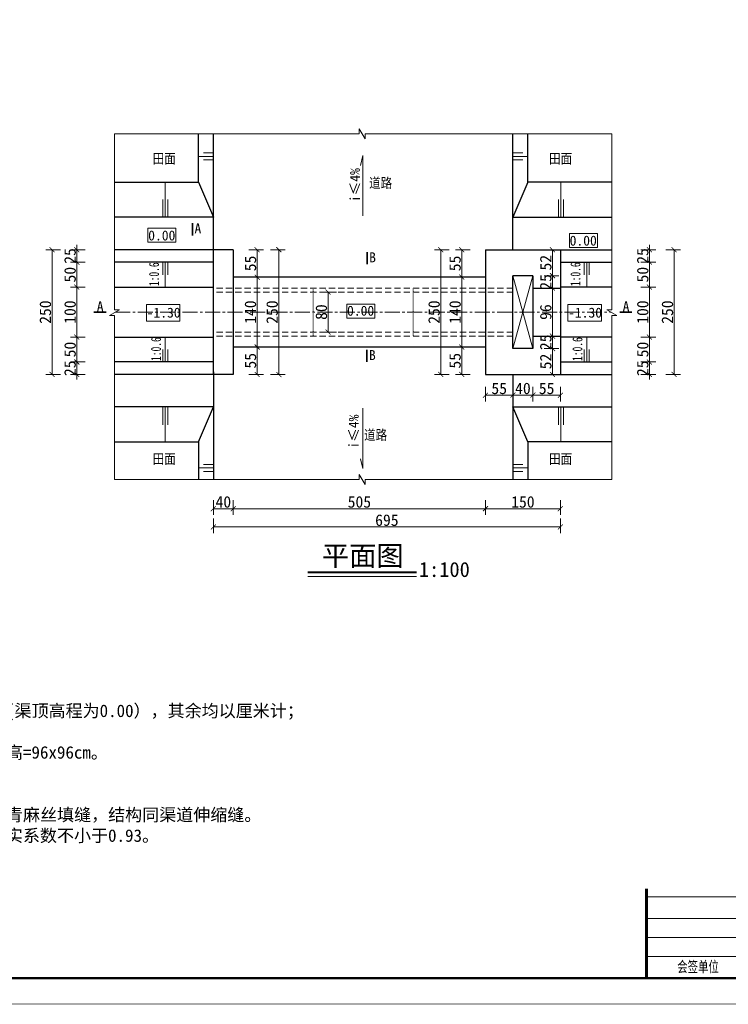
# Model space of a CAD drawing. Extents: x 36231 to 595326, y 3059 to 3871788.
# Tile 45 of 143: x 584299 to 584441, y 3865728 to 3865926. Entities that reach past the tile are written whole.
import ezdxf
from ezdxf.enums import TextEntityAlignment as Align

# ---------------------------------------------------------------- set-up
doc = ezdxf.new("R2010")
doc.units = 0
doc.header["$PDMODE"] = 32
doc.header["$PDSIZE"] = 0.2
doc.linetypes.add('CENTER2', pattern=[1.125, 0.75, -0.125, 0.125, -0.125])
doc.linetypes.add('HIDDEN', pattern=[0.375, 0.25, -0.125])
doc.layers.get('0').update_dxf_attribs({"linetype": 'CONTINUOUS'})
doc.layers.get('Defpoints').update_dxf_attribs({"linetype": 'CONTINUOUS'})
for name, color, linetype, lineweight in [('0.09标注线', 3, 'CONTINUOUS', 9), ('0.13填充', 8, 'CONTINUOUS', 9), ('0.13文字', 3, 'CONTINUOUS', 13), ('0.30粗蓝', 4, 'CONTINUOUS', 30), ('图框１', 5, 'CONTINUOUS', 60), ('文字', 7, 'CONTINUOUS', 15), ('文字层', 7, 'CONTINUOUS', 15), ('粗线', 7, 'CONTINUOUS', 35), ('细实线', 3, 'CONTINUOUS', 20), ('细线', 7, 'CONTINUOUS', 15), ('虚线', 251, 'HIDDEN', 15)]:
    doc.layers.add(name, color=color, linetype=linetype, lineweight=lineweight)
doc.layers.add('尺寸线', color=3, linetype='CONTINUOUS')
doc.styles.add('-仿宋_GB2312', font='仿宋_GB2312_0.ttf')
doc.styles.get("Standard").update_dxf_attribs({"font": 'rs.shx', "bigfont": 'hztxt.shx'})
doc.dimstyles.get("Standard").update_dxf_attribs({"dimtxt": 0.18, "dimasz": 0.18, "dimexe": 0.18, "dimexo": 0.0625, "dimgap": 0.09, "dimtad": 0, "dimtih": 1, "dimtoh": 1, "dimdec": 0, "dimlfac": 2, "dimzin": 0, "dimdsep": 46, "dimtxsty": 'Standard', "dimcen": 0.09, "dimadec": 0, "dimazin": 0, "dimtfac": 1, "dimtdec": 0, "dimtofl": 0, "dimtmove": 0, "dimatfit": 3, "dimfxl": 1, "dimtolj": 1, "dimtzin": 0, "dimarcsym": 0})

# ---------------------------------------------------------------- blocks, each defined once
blk = doc.blocks.new('_ARCHTICK')
at = {"color": 0, "linetype": 'ByBlock', "const_width": 0.15}
blk.add_lwpolyline([(-0.5, -0.5), (0.5, 0.5)], dxfattribs=at)
blk = doc.blocks.new('*D596')
at = {"layer": '0.13文字', "color": 0, "lineweight": 9}
for p, q in [((584362.9, 3865870.95), (584359.95, 3865870.95)), ((584361.2, 3865870.95), (584361.2, 3865862.95)), ((584362.9, 3865862.95), (584359.95, 3865862.95))]:
    blk.add_line(p, q, dxfattribs=at)
at = {"layer": 'Defpoints', "color": 0, "lineweight": 13}
for p in [(584378.21, 3865870.95), (584361.2, 3865862.95), (584378.21, 3865862.95)]:
    blk.add_point(p, dxfattribs=at)
at = {"layer": '0.13文字', "color": 0, "lineweight": 9}
for p, rotation in [((584361.2, 3865870.95), 90), ((584361.2, 3865862.95), 270)]:
    blk.add_blockref('_ARCHTICK', p, dxfattribs=dict(at, rotation=rotation))
at = {"layer": '0.13文字', "color": 0, "lineweight": 13, "insert": (584359.85, 3865866.95), "char_height": 2.3, "attachment_point": 5, "rotation": 90, "style": '-仿宋_GB2312'}
blk.add_mtext('\\A1;80', dxfattribs=at)
blk = doc.blocks.new('*D597')
at = {"layer": '0.09标注线', "color": 0, "lineweight": 9}
for p, q in [((584312.56, 3865879.45), (584309.61, 3865879.45)), ((584310.86, 3865879.45), (584310.86, 3865880.45)), ((584310.86, 3865879.45), (584310.86, 3865876.95)), ((584312.56, 3865876.95), (584309.61, 3865876.95)), ((584310.86, 3865876.95), (584310.86, 3865875.95))]:
    blk.add_line(p, q, dxfattribs=at)
at = {"layer": 'Defpoints', "color": 0, "lineweight": 13}
for p in [(584318.39, 3865879.45), (584310.86, 3865876.95), (584318.39, 3865876.95)]:
    blk.add_point(p, dxfattribs=at)
at = {"layer": '0.09标注线', "color": 0, "lineweight": 9}
for p, rotation in [((584310.86, 3865879.45), 270), ((584310.86, 3865876.95), 90)]:
    blk.add_blockref('_ARCHTICK', p, dxfattribs=dict(at, rotation=rotation))
at = {"layer": '0.09标注线', "color": 0, "lineweight": 13, "insert": (584309.51, 3865878.2), "char_height": 2.3, "attachment_point": 5, "rotation": 90, "style": '-仿宋_GB2312'}
blk.add_mtext('\\A1;25', dxfattribs=at)
blk = doc.blocks.new('*D598')
at = {"layer": '0.09标注线', "color": 0, "lineweight": 9}
for p, q in [((584312.56, 3865876.95), (584309.61, 3865876.95)), ((584310.86, 3865876.95), (584310.86, 3865871.95)), ((584312.56, 3865871.95), (584309.61, 3865871.95))]:
    blk.add_line(p, q, dxfattribs=at)
at = {"layer": 'Defpoints', "color": 0, "lineweight": 13}
for p in [(584318.39, 3865876.95), (584310.86, 3865871.95), (584318.39, 3865871.95)]:
    blk.add_point(p, dxfattribs=at)
at = {"layer": '0.09标注线', "color": 0, "lineweight": 9}
for p, rotation in [((584310.86, 3865876.95), 90), ((584310.86, 3865871.95), 270)]:
    blk.add_blockref('_ARCHTICK', p, dxfattribs=dict(at, rotation=rotation))
at = {"layer": '0.09标注线', "color": 0, "lineweight": 13, "insert": (584309.51, 3865874.45), "char_height": 2.3, "attachment_point": 5, "rotation": 90, "style": '-仿宋_GB2312'}
blk.add_mtext('\\A1;50', dxfattribs=at)
blk = doc.blocks.new('*D599')
at = {"layer": '0.09标注线', "color": 0, "lineweight": 9}
for p, q in [((584312.56, 3865871.95), (584309.61, 3865871.95)), ((584310.86, 3865871.95), (584310.86, 3865861.95)), ((584312.56, 3865861.95), (584309.61, 3865861.95))]:
    blk.add_line(p, q, dxfattribs=at)
at = {"layer": 'Defpoints', "color": 0, "lineweight": 13}
for p in [(584318.39, 3865871.95), (584310.86, 3865861.95), (584318.39, 3865861.95)]:
    blk.add_point(p, dxfattribs=at)
at = {"layer": '0.09标注线', "color": 0, "lineweight": 9}
for p, rotation in [((584310.86, 3865871.95), 90), ((584310.86, 3865861.95), 270)]:
    blk.add_blockref('_ARCHTICK', p, dxfattribs=dict(at, rotation=rotation))
at = {"layer": '0.09标注线', "color": 0, "lineweight": 13, "insert": (584309.51, 3865866.95), "char_height": 2.3, "attachment_point": 5, "rotation": 90, "style": '-仿宋_GB2312'}
blk.add_mtext('\\A1;100', dxfattribs=at)
blk = doc.blocks.new('*D600')
at = {"layer": '0.09标注线', "color": 0, "lineweight": 9}
for p, q in [((584312.56, 3865861.95), (584309.61, 3865861.95)), ((584310.86, 3865861.95), (584310.86, 3865856.95)), ((584312.56, 3865856.95), (584309.61, 3865856.95))]:
    blk.add_line(p, q, dxfattribs=at)
at = {"layer": 'Defpoints', "color": 0, "lineweight": 13}
for p in [(584318.39, 3865861.95), (584310.86, 3865856.95), (584318.39, 3865856.95)]:
    blk.add_point(p, dxfattribs=at)
at = {"layer": '0.09标注线', "color": 0, "lineweight": 9}
for p, rotation in [((584310.86, 3865861.95), 90), ((584310.86, 3865856.95), 270)]:
    blk.add_blockref('_ARCHTICK', p, dxfattribs=dict(at, rotation=rotation))
at = {"layer": '0.09标注线', "color": 0, "lineweight": 13, "insert": (584309.51, 3865859.45), "char_height": 2.3, "attachment_point": 5, "rotation": 90, "style": '-仿宋_GB2312'}
blk.add_mtext('\\A1;50', dxfattribs=at)
blk = doc.blocks.new('*D601')
at = {"layer": '0.09标注线', "color": 0, "lineweight": 9}
for p, q in [((584310.86, 3865856.95), (584310.86, 3865857.95)), ((584312.56, 3865856.95), (584309.61, 3865856.95)), ((584310.86, 3865856.95), (584310.86, 3865854.45)), ((584312.56, 3865854.45), (584309.61, 3865854.45)), ((584310.86, 3865854.45), (584310.86, 3865853.45))]:
    blk.add_line(p, q, dxfattribs=at)
at = {"layer": 'Defpoints', "color": 0, "lineweight": 13}
for p in [(584318.39, 3865856.95), (584310.86, 3865854.45), (584318.39, 3865854.45)]:
    blk.add_point(p, dxfattribs=at)
at = {"layer": '0.09标注线', "color": 0, "lineweight": 9}
for p, rotation in [((584310.86, 3865856.95), 270), ((584310.86, 3865854.45), 90)]:
    blk.add_blockref('_ARCHTICK', p, dxfattribs=dict(at, rotation=rotation))
at = {"layer": '0.09标注线', "color": 0, "lineweight": 13, "insert": (584309.51, 3865855.7), "char_height": 2.3, "attachment_point": 5, "rotation": 90, "style": '-仿宋_GB2312'}
blk.add_mtext('\\A1;25', dxfattribs=at)
blk = doc.blocks.new('*D603')
at = {"layer": '0.09标注线', "color": 0, "lineweight": 9}
for p, q in [((584345.29, 3865879.45), (584348.24, 3865879.45)), ((584346.99, 3865879.45), (584346.99, 3865873.95)), ((584345.29, 3865873.95), (584348.24, 3865873.95))]:
    blk.add_line(p, q, dxfattribs=at)
at = {"layer": 'Defpoints', "color": 0, "lineweight": 13}
for p in [(584342.21, 3865879.45), (584342.21, 3865873.95), (584346.99, 3865873.95)]:
    blk.add_point(p, dxfattribs=at)
at = {"layer": '0.09标注线', "color": 0, "lineweight": 9}
for p, rotation in [((584346.99, 3865879.45), 90), ((584346.99, 3865873.95), 270)]:
    blk.add_blockref('_ARCHTICK', p, dxfattribs=dict(at, rotation=rotation))
at = {"layer": '0.09标注线', "color": 0, "lineweight": 13, "insert": (584345.64, 3865876.7), "char_height": 2.3, "attachment_point": 5, "rotation": 90, "style": '-仿宋_GB2312'}
blk.add_mtext('\\A1;55', dxfattribs=at)
blk = doc.blocks.new('*D604')
at = {"layer": '0.09标注线', "color": 0, "lineweight": 9}
for p, q in [((584345.29, 3865873.95), (584348.24, 3865873.95)), ((584346.99, 3865873.95), (584346.99, 3865859.95)), ((584345.29, 3865859.95), (584348.24, 3865859.95))]:
    blk.add_line(p, q, dxfattribs=at)
at = {"layer": 'Defpoints', "color": 0, "lineweight": 13}
for p in [(584342.21, 3865873.95), (584342.21, 3865859.95), (584346.99, 3865859.95)]:
    blk.add_point(p, dxfattribs=at)
at = {"layer": '0.09标注线', "color": 0, "lineweight": 9}
for p, rotation in [((584346.99, 3865873.95), 90), ((584346.99, 3865859.95), 270)]:
    blk.add_blockref('_ARCHTICK', p, dxfattribs=dict(at, rotation=rotation))
at = {"layer": '0.09标注线', "color": 0, "lineweight": 13, "insert": (584345.64, 3865866.95), "char_height": 2.3, "attachment_point": 5, "rotation": 90, "style": '-仿宋_GB2312'}
blk.add_mtext('\\A1;140', dxfattribs=at)
blk = doc.blocks.new('*D605')
at = {"layer": '0.09标注线', "color": 0, "lineweight": 9}
for p, q in [((584345.29, 3865859.95), (584348.24, 3865859.95)), ((584346.99, 3865859.95), (584346.99, 3865854.45)), ((584345.29, 3865854.45), (584348.24, 3865854.45))]:
    blk.add_line(p, q, dxfattribs=at)
at = {"layer": 'Defpoints', "color": 0, "lineweight": 13}
for p in [(584342.21, 3865859.95), (584342.21, 3865854.45), (584346.99, 3865854.45)]:
    blk.add_point(p, dxfattribs=at)
at = {"layer": '0.09标注线', "color": 0, "lineweight": 9}
for p, rotation in [((584346.99, 3865859.95), 90), ((584346.99, 3865854.45), 270)]:
    blk.add_blockref('_ARCHTICK', p, dxfattribs=dict(at, rotation=rotation))
at = {"layer": '0.09标注线', "color": 0, "lineweight": 13, "insert": (584345.64, 3865857.2), "char_height": 2.3, "attachment_point": 5, "rotation": 90, "style": '-仿宋_GB2312'}
blk.add_mtext('\\A1;55', dxfattribs=at)
blk = doc.blocks.new('*D607')
at = {"layer": '0.09标注线', "color": 0, "lineweight": 9}
for p, q in [((584423.87, 3865879.45), (584426.82, 3865879.45)), ((584425.57, 3865879.45), (584425.57, 3865880.45)), ((584425.57, 3865879.45), (584425.57, 3865876.95)), ((584423.87, 3865876.95), (584426.82, 3865876.95)), ((584425.57, 3865876.95), (584425.57, 3865875.95))]:
    blk.add_line(p, q, dxfattribs=at)
at = {"layer": 'Defpoints', "color": 0, "lineweight": 13}
for p in [(584418.04, 3865879.45), (584418.04, 3865876.95), (584425.57, 3865876.95)]:
    blk.add_point(p, dxfattribs=at)
at = {"layer": '0.09标注线', "color": 0, "lineweight": 9}
for p, rotation in [((584425.57, 3865879.45), 270), ((584425.57, 3865876.95), 90)]:
    blk.add_blockref('_ARCHTICK', p, dxfattribs=dict(at, rotation=rotation))
at = {"layer": '0.09标注线', "color": 0, "lineweight": 13, "insert": (584424.22, 3865878.2), "char_height": 2.3, "attachment_point": 5, "rotation": 90, "style": '-仿宋_GB2312'}
blk.add_mtext('\\A1;25', dxfattribs=at)
blk = doc.blocks.new('*D608')
at = {"layer": '0.09标注线', "color": 0, "lineweight": 9}
for p, q in [((584423.87, 3865876.95), (584426.82, 3865876.95)), ((584425.57, 3865876.95), (584425.57, 3865871.95)), ((584423.87, 3865871.95), (584426.82, 3865871.95))]:
    blk.add_line(p, q, dxfattribs=at)
at = {"layer": 'Defpoints', "color": 0, "lineweight": 13}
for p in [(584418.04, 3865876.95), (584418.04, 3865871.95), (584425.57, 3865871.95)]:
    blk.add_point(p, dxfattribs=at)
at = {"layer": '0.09标注线', "color": 0, "lineweight": 9}
for p, rotation in [((584425.57, 3865876.95), 90), ((584425.57, 3865871.95), 270)]:
    blk.add_blockref('_ARCHTICK', p, dxfattribs=dict(at, rotation=rotation))
at = {"layer": '0.09标注线', "color": 0, "lineweight": 13, "insert": (584424.22, 3865874.45), "char_height": 2.3, "attachment_point": 5, "rotation": 90, "style": '-仿宋_GB2312'}
blk.add_mtext('\\A1;50', dxfattribs=at)
blk = doc.blocks.new('*D609')
at = {"layer": '0.09标注线', "color": 0, "lineweight": 9}
for p, q in [((584423.87, 3865871.95), (584426.82, 3865871.95)), ((584425.57, 3865871.95), (584425.57, 3865861.95)), ((584423.87, 3865861.95), (584426.82, 3865861.95))]:
    blk.add_line(p, q, dxfattribs=at)
at = {"layer": 'Defpoints', "color": 0, "lineweight": 13}
for p in [(584418.04, 3865871.95), (584418.04, 3865861.95), (584425.57, 3865861.95)]:
    blk.add_point(p, dxfattribs=at)
at = {"layer": '0.09标注线', "color": 0, "lineweight": 9}
for p, rotation in [((584425.57, 3865871.95), 90), ((584425.57, 3865861.95), 270)]:
    blk.add_blockref('_ARCHTICK', p, dxfattribs=dict(at, rotation=rotation))
at = {"layer": '0.09标注线', "color": 0, "lineweight": 13, "insert": (584424.22, 3865866.95), "char_height": 2.3, "attachment_point": 5, "rotation": 90, "style": '-仿宋_GB2312'}
blk.add_mtext('\\A1;100', dxfattribs=at)
blk = doc.blocks.new('*D610')
at = {"layer": '0.09标注线', "color": 0, "lineweight": 9}
for p, q in [((584423.87, 3865861.95), (584426.82, 3865861.95)), ((584425.57, 3865861.95), (584425.57, 3865856.95)), ((584423.87, 3865856.95), (584426.82, 3865856.95))]:
    blk.add_line(p, q, dxfattribs=at)
at = {"layer": 'Defpoints', "color": 0, "lineweight": 13}
for p in [(584418.04, 3865861.95), (584418.04, 3865856.95), (584425.57, 3865856.95)]:
    blk.add_point(p, dxfattribs=at)
at = {"layer": '0.09标注线', "color": 0, "lineweight": 9}
for p, rotation in [((584425.57, 3865861.95), 90), ((584425.57, 3865856.95), 270)]:
    blk.add_blockref('_ARCHTICK', p, dxfattribs=dict(at, rotation=rotation))
at = {"layer": '0.09标注线', "color": 0, "lineweight": 13, "insert": (584424.22, 3865859.45), "char_height": 2.3, "attachment_point": 5, "rotation": 90, "style": '-仿宋_GB2312'}
blk.add_mtext('\\A1;50', dxfattribs=at)
blk = doc.blocks.new('*D611')
at = {"layer": '0.09标注线', "color": 0, "lineweight": 9}
for p, q in [((584425.57, 3865856.95), (584425.57, 3865857.95)), ((584423.87, 3865856.95), (584426.82, 3865856.95)), ((584425.57, 3865856.95), (584425.57, 3865854.45)), ((584423.87, 3865854.45), (584426.82, 3865854.45)), ((584425.57, 3865854.45), (584425.57, 3865853.45))]:
    blk.add_line(p, q, dxfattribs=at)
at = {"layer": 'Defpoints', "color": 0, "lineweight": 13}
for p in [(584418.04, 3865856.95), (584418.04, 3865854.45), (584425.57, 3865854.45)]:
    blk.add_point(p, dxfattribs=at)
at = {"layer": '0.09标注线', "color": 0, "lineweight": 9}
for p, rotation in [((584425.57, 3865856.95), 270), ((584425.57, 3865854.45), 90)]:
    blk.add_blockref('_ARCHTICK', p, dxfattribs=dict(at, rotation=rotation))
at = {"layer": '0.09标注线', "color": 0, "lineweight": 13, "insert": (584424.22, 3865855.7), "char_height": 2.3, "attachment_point": 5, "rotation": 90, "style": '-仿宋_GB2312'}
blk.add_mtext('\\A1;25', dxfattribs=at)
blk = doc.blocks.new('*D616')
at = {"layer": '0.09标注线', "color": 0, "lineweight": 9}
for p, q in [((584338.21, 3865825.59), (584338.21, 3865822.64)), ((584407.72, 3865823.89), (584338.21, 3865823.89)), ((584407.72, 3865825.59), (584407.72, 3865822.64))]:
    blk.add_line(p, q, dxfattribs=at)
at = {"layer": 'Defpoints', "color": 0, "lineweight": 13}
for p in [(584338.21, 3865854.45), (584407.72, 3865854.45), (584338.21, 3865823.89)]:
    blk.add_point(p, dxfattribs=at)
at = {"layer": '0.09标注线', "color": 0, "lineweight": 9, "rotation": 180}
blk.add_blockref('_ARCHTICK', (584338.21, 3865823.89), dxfattribs=at)
at = {"layer": '0.09标注线', "color": 0, "lineweight": 9}
blk.add_blockref('_ARCHTICK', (584407.72, 3865823.89), dxfattribs=at)
at = {"layer": '0.09标注线', "color": 0, "lineweight": 13, "insert": (584372.97, 3865825.24), "char_height": 2.3, "attachment_point": 5, "style": '-仿宋_GB2312'}
blk.add_mtext('\\A1;695', dxfattribs=at)
blk = doc.blocks.new('*D617')
at = {"layer": '0.13文字', "color": 0, "lineweight": 9}
for p, q in [((584389.68, 3865879.45), (584386.73, 3865879.45)), ((584387.98, 3865879.45), (584387.98, 3865873.95)), ((584389.68, 3865873.95), (584386.73, 3865873.95))]:
    blk.add_line(p, q, dxfattribs=at)
at = {"layer": 'Defpoints', "color": 0, "lineweight": 13}
for p in [(584392.72, 3865879.45), (584387.98, 3865873.95), (584392.72, 3865873.95)]:
    blk.add_point(p, dxfattribs=at)
at = {"layer": '0.13文字', "color": 0, "lineweight": 9}
for p, rotation in [((584387.98, 3865879.45), 90), ((584387.98, 3865873.95), 270)]:
    blk.add_blockref('_ARCHTICK', p, dxfattribs=dict(at, rotation=rotation))
at = {"layer": '0.13文字', "color": 0, "lineweight": 13, "insert": (584386.63, 3865876.7), "char_height": 2.3, "attachment_point": 5, "rotation": 90, "style": '-仿宋_GB2312'}
blk.add_mtext('\\A1;55', dxfattribs=at)
blk = doc.blocks.new('*D618')
at = {"layer": '0.13文字', "color": 0, "lineweight": 9}
for p, q in [((584389.68, 3865873.95), (584386.73, 3865873.95)), ((584387.98, 3865873.95), (584387.98, 3865859.95)), ((584389.68, 3865859.95), (584386.73, 3865859.95))]:
    blk.add_line(p, q, dxfattribs=at)
at = {"layer": 'Defpoints', "color": 0, "lineweight": 13}
for p in [(584392.72, 3865873.95), (584387.98, 3865859.95), (584392.72, 3865859.95)]:
    blk.add_point(p, dxfattribs=at)
at = {"layer": '0.13文字', "color": 0, "lineweight": 9}
for p, rotation in [((584387.98, 3865873.95), 90), ((584387.98, 3865859.95), 270)]:
    blk.add_blockref('_ARCHTICK', p, dxfattribs=dict(at, rotation=rotation))
at = {"layer": '0.13文字', "color": 0, "lineweight": 13, "insert": (584386.63, 3865866.95), "char_height": 2.3, "attachment_point": 5, "rotation": 90, "style": '-仿宋_GB2312'}
blk.add_mtext('\\A1;140', dxfattribs=at)
blk = doc.blocks.new('*D619')
at = {"layer": '0.13文字', "color": 0, "lineweight": 9}
for p, q in [((584389.68, 3865859.95), (584386.73, 3865859.95)), ((584387.98, 3865859.95), (584387.98, 3865854.45)), ((584389.68, 3865854.45), (584386.73, 3865854.45))]:
    blk.add_line(p, q, dxfattribs=at)
at = {"layer": 'Defpoints', "color": 0, "lineweight": 13}
for p in [(584392.72, 3865859.95), (584387.98, 3865854.45), (584392.72, 3865854.45)]:
    blk.add_point(p, dxfattribs=at)
at = {"layer": '0.13文字', "color": 0, "lineweight": 9}
for p, rotation in [((584387.98, 3865859.95), 90), ((584387.98, 3865854.45), 270)]:
    blk.add_blockref('_ARCHTICK', p, dxfattribs=dict(at, rotation=rotation))
at = {"layer": '0.13文字', "color": 0, "lineweight": 13, "insert": (584386.63, 3865857.2), "char_height": 2.3, "attachment_point": 5, "rotation": 90, "style": '-仿宋_GB2312'}
blk.add_mtext('\\A1;55', dxfattribs=at)
blk = doc.blocks.new('*D620')
at = {"layer": '0.13文字', "color": 0, "lineweight": 9}
for p, q in [((584385.48, 3865879.45), (584382.53, 3865879.45)), ((584383.78, 3865879.45), (584383.78, 3865854.45)), ((584385.48, 3865854.45), (584382.53, 3865854.45))]:
    blk.add_line(p, q, dxfattribs=at)
at = {"layer": 'Defpoints', "color": 0, "lineweight": 13}
for p in [(584392.72, 3865879.45), (584383.78, 3865854.45), (584392.72, 3865854.45)]:
    blk.add_point(p, dxfattribs=at)
at = {"layer": '0.13文字', "color": 0, "lineweight": 9}
for p, rotation in [((584383.78, 3865879.45), 90), ((584383.78, 3865854.45), 270)]:
    blk.add_blockref('_ARCHTICK', p, dxfattribs=dict(at, rotation=rotation))
at = {"layer": '0.13文字', "color": 0, "lineweight": 13, "insert": (584382.43, 3865866.95), "char_height": 2.3, "attachment_point": 5, "rotation": 90, "style": '-仿宋_GB2312'}
blk.add_mtext('\\A1;250', dxfattribs=at)
blk = doc.blocks.new('*D624')
at = {"layer": '0.13文字', "color": 0, "lineweight": 9}
for p, q in [((584406.15, 3865874.25), (584406.15, 3865875.25)), ((584404.45, 3865874.25), (584407.4, 3865874.25)), ((584406.15, 3865874.25), (584406.15, 3865871.75)), ((584404.45, 3865871.75), (584407.4, 3865871.75)), ((584406.15, 3865871.75), (584406.15, 3865870.75))]:
    blk.add_line(p, q, dxfattribs=at)
at = {"layer": 'Defpoints', "color": 0, "lineweight": 13}
for p in [(584402.22, 3865874.25), (584402.22, 3865871.75), (584406.15, 3865871.75)]:
    blk.add_point(p, dxfattribs=at)
at = {"layer": '0.13文字', "color": 0, "lineweight": 9}
for p, rotation in [((584406.15, 3865874.25), 270), ((584406.15, 3865871.75), 90)]:
    blk.add_blockref('_ARCHTICK', p, dxfattribs=dict(at, rotation=rotation))
at = {"layer": '0.13文字', "color": 0, "lineweight": 13, "insert": (584404.8, 3865873), "char_height": 2.3, "attachment_point": 5, "rotation": 90, "style": '-仿宋_GB2312'}
blk.add_mtext('\\A1;25', dxfattribs=at)
blk = doc.blocks.new('*D625')
at = {"layer": '0.13文字', "color": 0, "lineweight": 9}
for p, q in [((584404.45, 3865871.75), (584407.4, 3865871.75)), ((584406.15, 3865871.75), (584406.15, 3865862.15)), ((584404.45, 3865862.15), (584407.4, 3865862.15))]:
    blk.add_line(p, q, dxfattribs=at)
at = {"layer": 'Defpoints', "color": 0, "lineweight": 13}
for p in [(584402.22, 3865871.75), (584402.22, 3865862.15), (584406.15, 3865862.15)]:
    blk.add_point(p, dxfattribs=at)
at = {"layer": '0.13文字', "color": 0, "lineweight": 9}
for p, rotation in [((584406.15, 3865871.75), 90), ((584406.15, 3865862.15), 270)]:
    blk.add_blockref('_ARCHTICK', p, dxfattribs=dict(at, rotation=rotation))
at = {"layer": '0.13文字', "color": 0, "lineweight": 13, "insert": (584404.8, 3865866.95), "char_height": 2.3, "attachment_point": 5, "rotation": 90, "style": '-仿宋_GB2312'}
blk.add_mtext('\\A1;96', dxfattribs=at)
blk = doc.blocks.new('*D626')
at = {"layer": '0.13文字', "color": 0, "lineweight": 9}
for p, q in [((584404.45, 3865862.15), (584407.4, 3865862.15)), ((584406.15, 3865862.15), (584406.15, 3865863.15)), ((584406.15, 3865862.15), (584406.15, 3865859.65)), ((584404.45, 3865859.65), (584407.4, 3865859.65)), ((584406.15, 3865859.65), (584406.15, 3865858.65))]:
    blk.add_line(p, q, dxfattribs=at)
at = {"layer": 'Defpoints', "color": 0, "lineweight": 13}
for p in [(584402.22, 3865862.15), (584402.22, 3865859.65), (584406.15, 3865859.65)]:
    blk.add_point(p, dxfattribs=at)
at = {"layer": '0.13文字', "color": 0, "lineweight": 9}
for p, rotation in [((584406.15, 3865862.15), 270), ((584406.15, 3865859.65), 90)]:
    blk.add_blockref('_ARCHTICK', p, dxfattribs=dict(at, rotation=rotation))
at = {"layer": '0.13文字', "color": 0, "lineweight": 13, "insert": (584404.8, 3865860.9), "char_height": 2.3, "attachment_point": 5, "rotation": 90, "style": '-仿宋_GB2312'}
blk.add_mtext('\\A1;25', dxfattribs=at)
blk = doc.blocks.new('*D627')
at = {"layer": '0.13文字', "color": 0, "lineweight": 9}
for p, q in [((584404.45, 3865859.65), (584407.4, 3865859.65)), ((584406.15, 3865859.65), (584406.15, 3865854.45)), ((584406.22, 3865854.45), (584404.9, 3865854.45))]:
    blk.add_line(p, q, dxfattribs=at)
at = {"layer": 'Defpoints', "color": 0, "lineweight": 13}
for p in [(584402.22, 3865859.65), (584406.15, 3865854.45), (584407.72, 3865854.45)]:
    blk.add_point(p, dxfattribs=at)
at = {"layer": '0.13文字', "color": 0, "lineweight": 9}
for p, rotation in [((584406.15, 3865859.65), 90), ((584406.15, 3865854.45), 270)]:
    blk.add_blockref('_ARCHTICK', p, dxfattribs=dict(at, rotation=rotation))
at = {"layer": '0.13文字', "color": 0, "lineweight": 13, "insert": (584404.8, 3865857.05), "char_height": 2.3, "attachment_point": 5, "rotation": 90, "style": '-仿宋_GB2312'}
blk.add_mtext('\\A1;52', dxfattribs=at)
blk = doc.blocks.new('*D628')
at = {"layer": '0.13文字', "color": 0, "lineweight": 9}
for p, q in [((584406.22, 3865879.45), (584404.9, 3865879.45)), ((584406.15, 3865874.25), (584406.15, 3865879.45)), ((584404.45, 3865874.25), (584407.4, 3865874.25))]:
    blk.add_line(p, q, dxfattribs=at)
at = {"layer": 'Defpoints', "color": 0, "lineweight": 13}
for p in [(584406.15, 3865879.45), (584407.72, 3865879.45), (584402.22, 3865874.25)]:
    blk.add_point(p, dxfattribs=at)
at = {"layer": '0.13文字', "color": 0, "lineweight": 9}
for p, rotation in [((584406.15, 3865879.45), 90), ((584406.15, 3865874.25), 270)]:
    blk.add_blockref('_ARCHTICK', p, dxfattribs=dict(at, rotation=rotation))
at = {"layer": '0.13文字', "color": 0, "lineweight": 13, "insert": (584404.8, 3865876.85), "char_height": 2.3, "attachment_point": 5, "rotation": 90, "style": '-仿宋_GB2312'}
blk.add_mtext('\\A1;52', dxfattribs=at)
blk = doc.blocks.new('eesz')
at = {"layer": '图框１', "color": 7, "const_width": 0.467}
blk.add_lwpolyline([(25244.47, -497.6), (25244.47, -1980.56), (27344.47, -1980.56), (27344.47, -497.6)], close=True, dxfattribs=at)
blk.add_lwpolyline([(25244.47, -497.6), (25244.47, -1980.56), (27344.47, -1980.56), (27344.47, -497.6)], close=True, dxfattribs=at)
at = {"layer": '图框１', "color": 5, "const_width": 0.467}
blk.add_lwpolyline([(25244.47, -497.6), (25244.47, -1980.56), (27344.47, -1980.56), (27344.47, -497.6)], close=True, dxfattribs=at)
at = {"layer": '图框１', "color": 7}
blk.add_lwpolyline([(25322.25, -518.34, 3.11, 3.11, 0), (27318.55, -518.34, 2.59, 2.59, 0), (27318.55, -1954.64, 2.59, 2.59, 0), (25322.25, -1954.64, 2.59, 2.59, 0)], format="xyseb", close=True, dxfattribs=at)
blk.add_lwpolyline([(25322.25, -518.34, 3.11, 3.11, 0), (27318.55, -518.34, 2.59, 2.59, 0), (27318.55, -1954.64, 2.59, 2.59, 0), (25322.25, -1954.64, 2.59, 2.59, 0)], format="xyseb", close=True, dxfattribs=at)
at = {"layer": '图框１', "color": 5}
blk.add_lwpolyline([(25322.25, -518.34, 3.11, 3.11, 0), (27318.55, -518.34, 2.59, 2.59, 0), (27318.55, -1954.64, 2.59, 2.59, 0), (25322.25, -1954.64, 2.59, 2.59, 0)], format="xyseb", close=True, dxfattribs=at)
at = {"layer": '细线', "color": 7}
for p, q in [((26556.33, -1872.97), (26850.33, -1872.97)), ((26556.33, -1894.75), (26850.33, -1894.75)), ((26556.33, -1913.8), (26850.33, -1913.8)), ((26556.33, -1932.86), (26850.33, -1932.86))]:
    blk.add_line(p, q, dxfattribs=at)
at = {"layer": '细线', "color": 7, "const_width": 2.72}
blk.add_lwpolyline([(26556.33, -1864.8), (26556.33, -1954.64)], dxfattribs=at)
at = {"layer": '文字', "color": 7, "insert": (26605.33, -1943.75), "char_height": 10.8889, "width": 98, "attachment_point": 5, "line_spacing_factor": 0.5, "style": '-仿宋_GB2312'}
blk.add_mtext('{\\W0.7; 会签单位}', dxfattribs=at)

msp = doc.modelspace()

# ---------------------------------------------------------------- linework, layer by layer
for p, q in [((584335.21, 3865892.99), (584335.21, 3865902.7)), ((584338.21, 3865878.95), (584338.21, 3865902.7)), ((584398.22, 3865879.45), (584398.22, 3865902.7)), ((584401.22, 3865892.99), (584401.22, 3865902.7)), ((584318.39, 3865892.99), (584335.21, 3865892.99)), ((584335.21, 3865892.99), (584338.21, 3865885.95)), ((584401.22, 3865892.99), (584398.22, 3865885.95)), ((584418.04, 3865892.99), (584401.22, 3865892.99)), ((584338.21, 3865885.95), (584318.39, 3865885.95)), ((584398.22, 3865885.95), (584418.04, 3865885.95)), ((584338.21, 3865854.95), (584338.21, 3865833.42)), ((584398.22, 3865854.45), (584398.22, 3865833.42)), ((584338.21, 3865847.95), (584318.39, 3865847.95)), ((584335.21, 3865840.92), (584338.21, 3865847.95)), ((584401.22, 3865840.92), (584398.22, 3865847.95)), ((584398.22, 3865847.95), (584418.04, 3865847.95)), ((584318.39, 3865840.92), (584335.21, 3865840.92)), ((584335.21, 3865840.92), (584335.21, 3865833.42)), ((584401.22, 3865840.92), (584401.22, 3865833.42)), ((584418.04, 3865840.92), (584401.22, 3865840.92))]:
    msp.add_line(p, q)
at = {"layer": '0.09标注线'}
for p, q in [((584367.43, 3865902.7), (584367.43, 3865903.7)), ((584368.59, 3865901.7), (584367.43, 3865903.7)), ((584318.39, 3865902.7), (584318.39, 3865867.43)), ((584318.39, 3865902.7), (584367.43, 3865902.7)), ((584418.04, 3865902.7), (584368.59, 3865902.7)), ((584368.59, 3865902.7), (584368.59, 3865901.7)), ((584418.04, 3865902.7), (584418.04, 3865867.43)), ((584319.39, 3865867.43), (584317.39, 3865866.28)), ((584318.39, 3865867.43), (584319.39, 3865867.43)), ((584418.04, 3865867.43), (584417.04, 3865867.43)), ((584417.04, 3865867.43), (584419.04, 3865866.28)), ((584318.39, 3865866.28), (584317.39, 3865866.28)), ((584318.39, 3865833.42), (584318.39, 3865866.28)), ((584418.04, 3865833.42), (584418.04, 3865866.28)), ((584418.04, 3865866.28), (584419.04, 3865866.28)), ((584367.43, 3865833.42), (584367.43, 3865834.42)), ((584368.59, 3865832.42), (584367.43, 3865834.42)), ((584318.39, 3865833.42), (584367.43, 3865833.42)), ((584418.04, 3865833.42), (584368.59, 3865833.42)), ((584368.59, 3865833.42), (584368.59, 3865832.42))]:
    msp.add_line(p, q, dxfattribs=at)
at = {"layer": '0.13填充', "color": 7, "lineweight": 40, "ltscale": 0.005}
msp.add_line((584357.13, 3865814.82), (584378.88, 3865814.82), dxfattribs=at)
at = {"layer": '0.13填充', "color": 7, "ltscale": 0.005}
msp.add_line((584357.13, 3865813.98), (584378.88, 3865813.98), dxfattribs=at)
at = {"layer": '0.13文字', "color": 7, "linetype": 'Continuous', "lineweight": 13}
for p, q in [((584368.12, 3865898.3), (584367.7, 3865896.34)), ((584368.12, 3865886.23), (584368.12, 3865898.3)), ((584368.12, 3865847.67), (584368.12, 3865835.6)), ((584368.12, 3865835.6), (584367.7, 3865837.57))]:
    msp.add_line(p, q, dxfattribs=at)
at = {"layer": '0.13文字', "lineweight": 13}
for p, q in [((584398.22, 3865874.25), (584402.22, 3865859.65)), ((584398.22, 3865859.65), (584402.22, 3865874.25))]:
    msp.add_line(p, q, dxfattribs=at)
at = {"layer": '0.30粗蓝', "color": 7, "ltscale": 80}
for p, q in [((584342.21, 3865879.45), (584318.39, 3865879.45)), ((584338.21, 3865854.45), (584338.21, 3865879.45)), ((584342.21, 3865879.45), (584342.21, 3865854.45)), ((584392.72, 3865879.45), (584418.04, 3865879.45)), ((584392.72, 3865879.45), (584392.72, 3865854.45)), ((584407.72, 3865879.45), (584407.72, 3865854.45)), ((584338.21, 3865876.95), (584318.39, 3865876.95)), ((584407.72, 3865876.95), (584418.04, 3865876.95)), ((584392.72, 3865873.95), (584342.21, 3865873.95)), ((584402.22, 3865874.25), (584398.22, 3865874.25)), ((584398.22, 3865859.65), (584398.22, 3865874.25)), ((584402.22, 3865874.25), (584402.22, 3865859.65)), ((584318.39, 3865871.95), (584338.21, 3865871.95)), ((584402.22, 3865871.75), (584407.72, 3865871.75)), ((584418.04, 3865871.95), (584407.72, 3865871.95)), ((584318.39, 3865861.95), (584338.21, 3865861.95)), ((584402.22, 3865862.15), (584407.72, 3865862.15)), ((584418.04, 3865861.95), (584407.72, 3865861.95)), ((584392.72, 3865859.95), (584342.21, 3865859.95)), ((584402.22, 3865859.65), (584398.22, 3865859.65)), ((584338.21, 3865856.95), (584318.39, 3865856.95)), ((584407.72, 3865856.95), (584418.04, 3865856.95)), ((584342.21, 3865854.45), (584318.39, 3865854.45)), ((584392.72, 3865854.45), (584418.04, 3865854.45))]:
    msp.add_line(p, q, dxfattribs=at)
at = {"layer": '粗线', "color": 7}
for p, q in [((584334.01, 3865884.75), (584334.01, 3865882.32)), ((584369, 3865878.97), (584369, 3865876.54)), ((584314.3, 3865866.95), (584316.74, 3865866.95)), ((584419.63, 3865866.95), (584422.07, 3865866.95)), ((584368.96, 3865859.39), (584368.96, 3865856.95))]:
    msp.add_line(p, q, dxfattribs=at)
at = {"layer": '细实线', "color": 6, "linetype": 'CENTER2', "lineweight": 13, "ltscale": 4}
msp.add_line((584318.56, 3865866.95), (584417.87, 3865866.95), dxfattribs=at)
at = {"layer": '细线', "color": 7, "lineweight": 9}
for p, q in [((584338.21, 3865898.86), (584336.21, 3865898.86)), ((584398.22, 3865898.86), (584400.22, 3865898.86)), ((584338.21, 3865898.13), (584335.21, 3865898.13)), ((584338.21, 3865897.48), (584336.21, 3865897.48)), ((584398.22, 3865898.13), (584401.22, 3865898.13)), ((584398.22, 3865897.48), (584400.22, 3865897.48)), ((584328.59, 3865885.95), (584328.59, 3865892.99)), ((584407.84, 3865885.95), (584407.84, 3865892.99)), ((584328.09, 3865885.95), (584328.09, 3865889.53)), ((584329.09, 3865885.95), (584329.09, 3865889.53)), ((584407.34, 3865885.95), (584407.34, 3865889.53)), ((584408.34, 3865885.95), (584408.34, 3865889.53)), ((584328.09, 3865876.95), (584328.09, 3865874.45)), ((584328.59, 3865876.95), (584328.59, 3865871.95)), ((584329.09, 3865876.95), (584329.09, 3865874.45)), ((584412.51, 3865876.95), (584412.51, 3865874.45)), ((584413.01, 3865876.95), (584413.01, 3865871.95)), ((584413.51, 3865876.95), (584413.51, 3865874.45)), ((584328.59, 3865856.95), (584328.59, 3865861.95)), ((584413.01, 3865856.95), (584413.01, 3865861.95)), ((584328.09, 3865856.95), (584328.09, 3865859.45)), ((584329.09, 3865856.95), (584329.09, 3865859.45)), ((584412.51, 3865856.95), (584412.51, 3865859.45)), ((584413.51, 3865856.95), (584413.51, 3865859.45)), ((584328.09, 3865847.95), (584328.09, 3865844.38)), ((584328.59, 3865847.95), (584328.59, 3865840.92)), ((584329.09, 3865847.95), (584329.09, 3865844.38)), ((584407.34, 3865847.95), (584407.34, 3865844.38)), ((584407.84, 3865847.95), (584407.84, 3865840.92)), ((584408.34, 3865847.95), (584408.34, 3865844.38)), ((584338.21, 3865835.77), (584335.21, 3865835.77)), ((584338.21, 3865836.42), (584336.21, 3865836.42)), ((584398.22, 3865836.42), (584400.22, 3865836.42)), ((584398.22, 3865835.77), (584401.22, 3865835.77)), ((584338.21, 3865835.04), (584336.21, 3865835.04)), ((584398.22, 3865835.04), (584400.22, 3865835.04))]:
    msp.add_line(p, q, dxfattribs=at)
at = {"layer": '细线', "color": 7}
for points in [[(584330.71, 3865883.74), (584325.11, 3865883.74), (584325.11, 3865880.94), (584330.71, 3865880.94)], [(584415.13, 3865882.71), (584409.53, 3865882.71), (584409.53, 3865879.91), (584415.13, 3865879.91)], [(584324.79, 3865868.5), (584331.51, 3865868.5), (584331.51, 3865865.14), (584324.79, 3865865.14)], [(584370.54, 3865865.76), (584364.94, 3865865.76), (584364.94, 3865868.56), (584370.54, 3865868.56)], [(584409.21, 3865868.5), (584415.93, 3865868.5), (584415.93, 3865865.14), (584409.21, 3865865.14)]]:
    msp.add_lwpolyline(points, close=True, dxfattribs=at)
at = {"layer": '虚线', "color": 7, "ltscale": 5}
for p, q in [((584398.22, 3865871.75), (584338.21, 3865871.75)), ((584398.22, 3865870.95), (584338.21, 3865870.95)), ((584398.22, 3865862.95), (584338.21, 3865862.95)), ((584398.22, 3865862.15), (584338.22, 3865862.15))]:
    msp.add_line(p, q, dxfattribs=at)
at = {"layer": '虚线', "color": 7, "ltscale": 0.1}
for p, q in [((584358.21, 3865871.75), (584358.21, 3865862.15)), ((584378.21, 3865871.75), (584378.21, 3865862.15))]:
    msp.add_line(p, q, dxfattribs=at)

# ---------------------------------------------------------------- block references
at = {"layer": '文字层', "xscale": 0.1999999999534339, "yscale": 0.2000000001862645, "zscale": 0.2}
msp.add_blockref('eesz', (579113.71, 3866124.4), dxfattribs=at)

# ---------------------------------------------------------------- texts
at = {"layer": '0.09标注线', "color": 7, "char_height": 2, "width": 13.5272, "rotation": 90, "style": '-仿宋_GB2312'}
for insert, attachment_point in [((584365.57, 3865895.8), 3), ((584365.32, 3865839.61), 1)]:
    msp.add_mtext('i≤4%', dxfattribs=dict(at, insert=insert, attachment_point=attachment_point))
at = {"layer": '尺寸线', "color": 7, "lineweight": 9, "style": '-仿宋_GB2312', "width": 0.85}
for s, p in [('田面', (584330.68, 3865896.7)), ('田面', (584410.09, 3865896.7)), ('道路', (584374.05, 3865891.84)), ('道路', (584373.04, 3865841.35)), ('田面', (584330.68, 3865836.53)), ('田面', (584410.09, 3865836.53))]:
    msp.add_text(s, height=2, dxfattribs=at).set_placement(p, align=Align.RIGHT)
at = {"layer": '文字', "color": 7, "style": '-仿宋_GB2312', "width": 0.7}
for p in [(584327.32, 3865872.16), (584411.74, 3865872.16), (584327.71, 3865857.16), (584412.13, 3865857.16)]:
    msp.add_text('1:0.6', height=2, rotation=90, dxfattribs=at).set_placement(p)
at = {"layer": '文字', "color": 7, "style": '-仿宋_GB2312'}
for s, insert, char_height, width, attachment_point in [('0.00', (584327.88, 3865882.29), 2, 4, 5), ('A', (584334.43, 3865884.71), 2, 15.4731, 1), ('0.00', (584412.3, 3865881.26), 2, 4, 5), ('B', (584369.42, 3865878.93), 2, 15.4731, 1), ('A', (584314.86, 3865869.08), 2, 15.4731, 1), ('-1.30', (584328.25, 3865866.83), 2, 4, 5), ('0.00', (584367.71, 3865867.21), 2, 4, 5), ('-1.30', (584412.67, 3865866.83), 2, 4, 5), ('A', (584420.2, 3865869.08), 2, 15.4731, 1), ('B', (584369.38, 3865859.34), 2, 15.4731, 1), ('平面图', (584359.96, 3865820.11), 4, 38.0137, 1), ('1:100', (584379.38, 3865816.87), 3, 10.2895, 1), ('\\A1;说明：\\P      1、本图尺寸单位：高程（相对高程）以米计(渠顶高程为0.00），其余均以厘米计；\\P      2、{\\C256;主要材料强度等级}:砼强度等级为C25。\\P      3、{\\A0;本闸采用机闸一体闸门，闸门尺寸净宽×高=96x96cm。}\\P     {\\A0; 4、设计荷载标准：农桥-Ⅱ级。}\\P      5、管涵采用Φ80cm钢筋砼Ⅱ级管。\\P{\\A0;      6、涵洞与渠道连接处设伸缩缝一道，采用沥青麻丝填缝，结构同渠道伸缩缝。\\P}      7、回填土分层夯实，每层厚不大于30cm，压实系数不小于0.93。\\P      8、邵店镇朱圩村重建DN800管涵闸共1座。\\P\\P\\P ', (584219.98, 3865792.47), 2.5, 208.3817, 1)]:
    msp.add_mtext(s, dxfattribs=dict(at, insert=insert, char_height=char_height, width=width, attachment_point=attachment_point))

# ---------------------------------------------------------------- dimensions: what is measured, and where the dimension line sits
at = {"layer": '0.09标注线', "lineweight": 13}
for base, p1, p2 in [((584305.91, 3865879.45), (584318.39, 3865854.45), (584318.39, 3865879.45)), ((584351.34, 3865879.45), (584342.21, 3865854.45), (584342.21, 3865879.45)), ((584430.52, 3865879.45), (584418.04, 3865854.45), (584418.04, 3865879.45))]:
    msp.add_linear_dim(base=base, p1=p1, p2=p2, angle=90, dimstyle='Standard', override={"dimtxt": 2.3, "dimasz": 1, "dimexe": 1.25, "dimexo": 1.5, "dimgap": 0.2, "dimtad": 1, "dimtih": 0, "dimtoh": 0, "dimdec": 0, "dimlfac": 10, "dimtxsty": '-仿宋_GB2312', "dimblk": 'ARCHTICK', "dimtdec": 0, "dimtix": 1, "dimtofl": 1, "dimtmove": 2, "dimfxl": 1.7, "dimfxlon": 1, "dimlwd": 9, "dimlwe": 9}, dxfattribs=at).render()
for base, p1, p2, picture, middle in [((584310.86, 3865876.95), (584318.39, 3865879.45), (584318.39, 3865876.95), '*D597', (584309.51, 3865878.2)), ((584346.99, 3865873.95), (584342.21, 3865879.45), (584342.21, 3865873.95), '*D603', (584345.64, 3865876.7)), ((584425.57, 3865876.95), (584418.04, 3865879.45), (584418.04, 3865876.95), '*D607', (584424.22, 3865878.2)), ((584310.86, 3865871.95), (584318.39, 3865876.95), (584318.39, 3865871.95), '*D598', (584309.51, 3865874.45)), ((584425.57, 3865871.95), (584418.04, 3865876.95), (584418.04, 3865871.95), '*D608', (584424.22, 3865874.45)), ((584346.99, 3865859.95), (584342.21, 3865873.95), (584342.21, 3865859.95), '*D604', (584345.64, 3865866.95)), ((584310.86, 3865861.95), (584318.39, 3865871.95), (584318.39, 3865861.95), '*D599', (584309.51, 3865866.95)), ((584425.57, 3865861.95), (584418.04, 3865871.95), (584418.04, 3865861.95), '*D609', (584424.22, 3865866.95)), ((584310.86, 3865856.95), (584318.39, 3865861.95), (584318.39, 3865856.95), '*D600', (584309.51, 3865859.45)), ((584425.57, 3865856.95), (584418.04, 3865861.95), (584418.04, 3865856.95), '*D610', (584424.22, 3865859.45)), ((584346.99, 3865854.45), (584342.21, 3865859.95), (584342.21, 3865854.45), '*D605', (584345.64, 3865857.2)), ((584310.86, 3865854.45), (584318.39, 3865856.95), (584318.39, 3865854.45), '*D601', (584309.51, 3865855.7)), ((584425.57, 3865854.45), (584418.04, 3865856.95), (584418.04, 3865854.45), '*D611', (584424.22, 3865855.7))]:
    dim = msp.add_linear_dim(base=base, p1=p1, p2=p2, angle=90, dimstyle='Standard', override={"dimtxt": 2.3, "dimasz": 1, "dimexe": 1.25, "dimexo": 1.5, "dimgap": 0.2, "dimtad": 1, "dimtih": 0, "dimtoh": 0, "dimdec": 0, "dimlfac": 10, "dimtxsty": '-仿宋_GB2312', "dimblk": 'ARCHTICK', "dimtdec": 0, "dimtix": 1, "dimtofl": 1, "dimtmove": 2, "dimfxl": 1.7, "dimfxlon": 1, "dimlwd": 9, "dimlwe": 9}, dxfattribs=at)
    dim.commit()
    dim.dimension.update_dxf_attribs({"geometry": picture, "text_midpoint": middle})
for base, p1, p2 in [((584342.21, 3865827.55), (584338.21, 3865854.45), (584342.21, 3865854.45)), ((584392.72, 3865827.55), (584342.21, 3865854.45), (584392.72, 3865854.45)), ((584407.72, 3865827.55), (584392.72, 3865854.45), (584407.72, 3865854.45))]:
    msp.add_linear_dim(base=base, p1=p1, p2=p2, dimstyle='Standard', override={"dimtxt": 2.3, "dimasz": 1, "dimexe": 1.25, "dimexo": 1.5, "dimgap": 0.2, "dimtad": 1, "dimtih": 0, "dimtoh": 0, "dimdec": 0, "dimlfac": 10, "dimtxsty": '-仿宋_GB2312', "dimblk": 'ARCHTICK', "dimtdec": 0, "dimtix": 1, "dimtofl": 1, "dimtmove": 2, "dimfxl": 1.7, "dimfxlon": 1, "dimlwd": 9, "dimlwe": 9}, dxfattribs=at).render()
dim = msp.add_linear_dim(base=(584338.21, 3865823.89), p1=(584407.72, 3865854.45), p2=(584338.21, 3865854.45), dimstyle='Standard', override={"dimtxt": 2.3, "dimasz": 1, "dimexe": 1.25, "dimexo": 1.5, "dimgap": 0.2, "dimtad": 1, "dimtih": 0, "dimtoh": 0, "dimdec": 0, "dimlfac": 10, "dimtxsty": '-仿宋_GB2312', "dimblk": 'ARCHTICK', "dimtdec": 0, "dimtix": 1, "dimtofl": 1, "dimtmove": 2, "dimfxl": 1.7, "dimfxlon": 1, "dimlwd": 9, "dimlwe": 9}, dxfattribs=at)
dim.commit()
dim.dimension.update_dxf_attribs({"geometry": '*D616', "text_midpoint": (584372.97, 3865825.24)})
at = {"layer": '0.13文字', "lineweight": 13}
for base, p1, p2, angle, picture, middle in [((584383.78, 3865854.45), (584392.72, 3865879.45), (584392.72, 3865854.45), 90, '*D620', (584382.43, 3865866.95)), ((584387.98, 3865873.95), (584392.72, 3865879.45), (584392.72, 3865873.95), 90, '*D617', (584386.63, 3865876.7)), ((584406.15, 3865879.45), (584402.22, 3865874.25), (584407.72, 3865879.45), 270, '*D628', (584404.8, 3865876.85)), ((584406.15, 3865871.75), (584402.22, 3865874.25), (584402.22, 3865871.75), 90, '*D624', (584404.8, 3865873)), ((584387.98, 3865859.95), (584392.72, 3865873.95), (584392.72, 3865859.95), 90, '*D618', (584386.63, 3865866.95)), ((584361.2, 3865862.95), (584378.21, 3865870.95), (584378.21, 3865862.95), 90, '*D596', (584359.85, 3865866.95)), ((584406.15, 3865862.15), (584402.22, 3865871.75), (584402.22, 3865862.15), 90, '*D625', (584404.8, 3865866.95)), ((584406.15, 3865859.65), (584402.22, 3865862.15), (584402.22, 3865859.65), 90, '*D626', (584404.8, 3865860.9)), ((584387.98, 3865854.45), (584392.72, 3865859.95), (584392.72, 3865854.45), 90, '*D619', (584386.63, 3865857.2)), ((584406.15, 3865854.45), (584402.22, 3865859.65), (584407.72, 3865854.45), 90, '*D627', (584404.8, 3865857.05))]:
    dim = msp.add_linear_dim(base=base, p1=p1, p2=p2, angle=angle, dimstyle='Standard', override={"dimtxt": 2.3, "dimasz": 1, "dimexe": 1.25, "dimexo": 1.5, "dimgap": 0.2, "dimtad": 1, "dimtih": 0, "dimtoh": 0, "dimdec": 0, "dimlfac": 10, "dimtxsty": '-仿宋_GB2312', "dimblk": 'ARCHTICK', "dimtdec": 0, "dimtix": 1, "dimtofl": 1, "dimtmove": 2, "dimfxl": 1.7, "dimfxlon": 1, "dimlwd": 9, "dimlwe": 9}, dxfattribs=at)
    dim.commit()
    dim.dimension.update_dxf_attribs({"geometry": picture, "text_midpoint": middle})
for base, p1, p2 in [((584398.22, 3865850.3), (584392.72, 3865879.45), (584398.22, 3865874.25)), ((584402.22, 3865850.3), (584398.22, 3865874.25), (584402.22, 3865859.65)), ((584407.72, 3865850.3), (584402.22, 3865859.65), (584407.72, 3865854.45))]:
    msp.add_linear_dim(base=base, p1=p1, p2=p2, dimstyle='Standard', override={"dimtxt": 2.3, "dimasz": 1, "dimexe": 1.25, "dimexo": 1.5, "dimgap": 0.2, "dimtad": 1, "dimtih": 0, "dimtoh": 0, "dimdec": 0, "dimlfac": 10, "dimtxsty": '-仿宋_GB2312', "dimblk": 'ARCHTICK', "dimtdec": 0, "dimtix": 1, "dimtofl": 1, "dimtmove": 2, "dimfxl": 1.7, "dimfxlon": 1, "dimlwd": 9, "dimlwe": 9}, dxfattribs=at).render()

doc.saveas('drawing.dxf')
